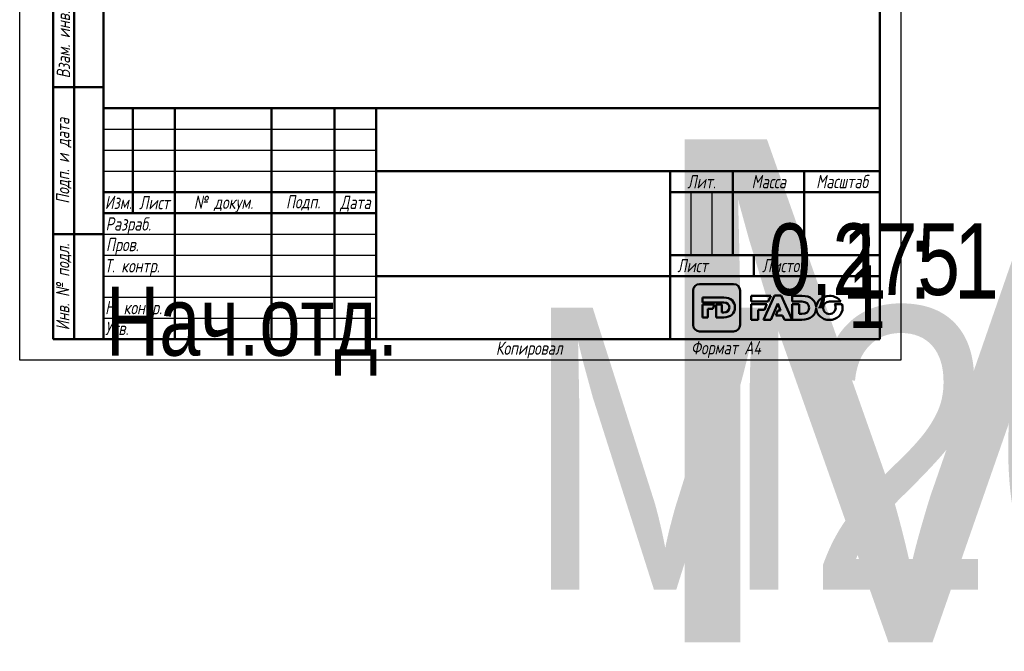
# Model space of a CAD drawing. Header units: millimetres. Extents: x 0 to 797, y -69 to 297.
# Tile 1 of 6: x 0 to 235, y -69 to 81. Entities that reach past the tile are written whole.
import ezdxf
from ezdxf.enums import TextEntityAlignment as Align

# ---------------------------------------------------------------- set-up
doc = ezdxf.new("R2018")
doc.units = ezdxf.units.MM
for name, color, linetype, lineweight in [('Заголовок (ГОСТ)', 7, 'Continuous', 50), ('Кромка (ГОСТ)', 7, 'Continuous', 50), ('Обозначение (ГОСТ)', 7, 'Continuous', 25), ('Эскизная геометрия (ГОСТ)', 7, 'Continuous', 50)]:
    doc.layers.add(name, color=color, linetype=linetype, lineweight=lineweight)
doc.styles.get("Standard").update_dxf_attribs({"font": 'GOST Common Italic.ttf'})
doc.styles.add('Альтернативный текст (ГОСТ)', font='txt', dxfattribs={"width": 0.8})

# ---------------------------------------------------------------- blocks, each defined once
blk = doc.blocks.new('ГОСТ - Доп. графы 1')
at = {"layer": 'Эскизная геометрия (ГОСТ)'}
for p, q in [((-12, 0), (-12, 145)), ((-12, 145), (0, 145)), ((-7, 145), (-7, 0)), ((-12, 110), (-7, 110)), ((-7, 110), (0, 110)), ((-12, 85), (-7, 85)), ((-7, 85), (0, 85)), ((-12, 60), (-7, 60)), ((-7, 60), (0, 60)), ((-12, 25), (-7, 25)), ((-7, 25), (0, 25)), ((0, 0), (-12, 0))]:
    blk.add_line(p, q, dxfattribs=at)
at = {"layer": 'Обозначение (ГОСТ)', "char_height": 3.17, "attachment_point": 5, "rotation": 90, "style": 'Альтернативный текст (ГОСТ)'}
for s, insert, width in [('\\fGOST Common|b0|i1;\\H3.1700;Подп. и дата', (-9.37, 127.41), 34.7679), ('\\fGOST Common|b0|i1;\\H3.1700;Инв. № дубл.', (-8.95, 97.55), 24.8438), ('\\fGOST Common|b0|i1;\\H3.1700;Взам. инв. №', (-9.58, 72.53), 24.8669), ('\\fGOST Common|b0|i1;\\H3.1700;Подп. и дата', (-9.5, 42.47), 35.1486), ('\\fGOST Common|b0|i1;\\H3.1700;Инв. № подл.', (-9.5, 12.41), 24.9618)]:
    blk.add_mtext(s, dxfattribs=dict(at, insert=insert, width=width))
at = {"layer": 'Обозначение (ГОСТ)', "lineweight": 30, "width": 0.8, "flags": 17}
for tag, p in [('Подп._и_дата_2', (-3.53, 127.51)), ('Инв._номер_дубликата', (-3.41, 97.47)), ('Взамен_инв._номера', (-3.46, 72.53)), ('Подп._и_дата_1', (-3.42, 42.35)), ('ИНВЕНТАРНЫЙ_НОМЕР', (-3.33, 12.68))]:
    blk.add_attdef(tag, text='', height=3.17, rotation=90, dxfattribs=at).set_placement(p, align=Align.MIDDLE_CENTER)
blk = doc.blocks.new('Основные надписи ГОСТ - Форма 1')
at = {"layer": 'Заголовок (ГОСТ)'}
for p, q in [((0, 55), (185, 55)), ((0, 0), (0, 55)), ((0, 0), (0, 55)), ((7, 55), (7, 30)), ((17, 55), (17, 0)), ((40, 55), (40, 0)), ((55, 55), (55, 0)), ((65, 55), (65, 0)), ((185, 0), (185, 55)), ((65, 40), (185, 40)), ((135, 40), (135, 0)), ((150, 40), (150, 20)), ((167, 40), (167, 20)), ((0, 35), (65, 35)), ((135, 35), (185, 35)), ((0, 30), (65, 30)), ((135, 20), (185, 20)), ((155, 20), (155, 15)), ((65, 15), (185, 15)), ((185, 0), (0, 0))]:
    blk.add_line(p, q, dxfattribs=at)
at = {"layer": 'Заголовок (ГОСТ)', "linetype": 'Continuous', "lineweight": 25}
for p, q in [((0, 50), (65, 50)), ((0, 45), (65, 45)), ((0, 40), (65, 40)), ((140, 35), (140, 20)), ((145, 35), (145, 20)), ((0, 25), (65, 25)), ((0, 20), (65, 20)), ((0, 15), (65, 15)), ((0, 10), (65, 10)), ((0, 5), (65, 5))]:
    blk.add_line(p, q, dxfattribs=at)
at = {"layer": 'Заголовок (ГОСТ)', "char_height": 3.17, "style": 'Альтернативный текст (ГОСТ)'}
for s, insert, width, attachment_point in [('\\fGOST Common|b0|i1;\\H3.1700;Лит.', (142.52, 37.49), 14.9766, 5), ('\\fGOST Common|b0|i1;\\H3.1700;Масса', (158.55, 37.51), 16.9878, 5), ('\\fGOST Common|b0|i1;\\H3.1700;Масштаб', (176.02, 37.53), 17.8316, 5), ('\\fGOST Common|b0|i1;\\H3.1700;Изм.', (3.5, 32.56), 6.9635, 5), ('\\fGOST Common|b0|i1;\\H3.1700;Лист', (12.1, 32.5), 10.0029, 5), ('\\A0;\\fGOST Common|b0|i1;\\H3.1700;№ докум.', (28.58, 32.16), 22.9069, 5), ('\\fGOST Common|b0|i1;\\H3.1700;Подп.', (47.56, 32.45), 14.879, 5), ('\\fGOST Common|b0|i1;\\H3.1700;Дата', (60.02, 32.24), 9.9614, 5), ('\\fGOST Common|b0|i1;\\H3.1700;Разраб.', (0.47, 27), 16.9971, 4), ('\\fGOST Common|b0|i1;\\H3.1700;Пров.', (0.56, 22.08), 17.0192, 4), ('\\A0;\\fGOST Common|b0|i1;\\H3.1700;Т. контр.', (0.23, 17.01), 16.9554, 4), ('\\fGOST Common|b0|i1;\\H3.1700;Лист', (140.37, 17.5), 10.5071, 5), ('\\fGOST Common|b0|i1;\\H3.1700;Листов', (162.21, 17.5), 14.3668, 5), ('\\A1;', (150.6, 17.54), 8.8313, 5), ('\\fGOST Common|b0|i1;\\H3.1700;Н. контр.', (0.36, 7.05), 16.9999, 4), ('\\fGOST Common|b0|i1;\\H3.1700;Утв.', (0.34, 2.52), 17.0083, 4), ('\\fGOST Common|b0|i1;\\H3.1700;Копировал', (93.48, -0.59), 19.7871, 1)]:
    blk.add_mtext(s, dxfattribs=dict(at, insert=insert, width=width, attachment_point=attachment_point))
at = {"layer": 'Заголовок (ГОСТ)', "lineweight": 30, "flags": 104}
for tag, height, width, p in [('Изм1', 2.89, 0.7, (3.51, 52.52)), ('Лист1', 2.89, 0.7, (12.03, 52.52)), ('Докум1', 2.89, 0.7, (28.54, 52.48)), ('Изм2', 2.89, 0.7, (3.5, 47.52)), ('Лист2', 2.89, 0.7, (12.01, 47.5)), ('Докум2', 2.89, 0.7, (28.53, 47.5)), ('Изм3', 2.89, 0.7, (3.5, 42.5)), ('Лист3', 2.89, 0.7, (12.01, 42.51)), ('Докум3', 2.89, 0.7, (28.51, 42.48)), ('Изм4', 2.89, 0.7, (3.51, 37.5)), ('Лист4', 2.89, 0.7, (12, 37.53)), ('Докум4', 2.89, 0.7, (28.51, 37.52)), ('НАИМЕНОВАНИЕ', 5, 0.8, (100.03, 29.98)), ('Литера', 3.5, 0.8, (137.52, 27.25)), ('Литера2', 3.5, 0.8, (142.51, 27.22)), ('Литера3', 3.5, 0.8, (147.52, 27.21)), ('Масса', 3.5, 0.8, (158.47, 27.53)), ('Масштаб', 3.5, 0.8, (176, 27.6)), ('Тип_документа', 3.17, 0.8, (100.08, 17.56)), ('Листов', 3.17, 0.8, (177.46, 17.58)), ('Материал_Класс', 3.5, 0.9, (100, 7.5))]:
    blk.add_attdef(tag, text='', height=height, dxfattribs=dict(at, width=width)).set_placement(p, align=Align.MIDDLE_CENTER)
for tag, height, width, p in [('Подп1', 2.89, 0.7, (40.01, 52.51)), ('Дата1', 2, 0.7, (55.01, 52.51)), ('Подп2', 2.89, 0.7, (40.01, 47.5)), ('Дата2', 2, 0.7, (55.01, 47.49)), ('Подп3', 2.89, 0.7, (40.01, 42.51)), ('Дата3', 2, 0.7, (55.02, 42.52)), ('Подп4', 2.89, 0.7, (40.01, 37.51)), ('Дата4', 2, 0.7, (55.02, 37.51)), ('АВТОР', 3.17, 0.8, (17.41, 27.49)), ('Разработал_Подп.', 2.89, 0.7, (40.05, 27.51)), ('ДАТА_СОЗДАНИЯ', 2, 0.7, (55.01, 27.51)), ('ПРОВЕРИЛ', 3.17, 0.8, (17.41, 22.53)), ('Проверил_Подп.', 2.89, 0.7, (40.05, 22.52)), ('ДАТА_ПРОВЕРКИ', 2, 0.7, (55.02, 22.51)), ('ТЕХНОЛОГ', 3.17, 0.8, (17.33, 17.54)), ('Технолог_Подп.', 2.89, 0.7, (40.05, 17.51)), ('Технолог_Дата', 2, 0.7, (55.01, 17.5)), ('Должность_руководителя', 3.17, 0.8, (0.52, 12.51)), ('НАЧ._ОТДЕЛА', 3.17, 0.8, (17.46, 12.45)), ('Руководитель_Подп.', 2.89, 0.7, (40.01, 12.5)), ('Руководитель_Дата', 2, 0.7, (55.01, 12.51)), ('НОРМОКОНТРОЛЬ', 3.17, 0.8, (17.37, 7.48)), ('Нормоконтроль_Подп.', 2.89, 0.7, (40.05, 7.52)), ('ДАТА_НОРМОКОНТРОЛЯ', 2, 0.7, (55.02, 7.51)), ('УТВЕРДИЛ', 3.17, 0.8, (17.4, 2.51)), ('Утвердил_Подп.', 2.89, 0.7, (40.05, 2.51)), ('ДАТА_УТВЕРЖДЕНИЯ', 2, 0.7, (55.01, 2.5))]:
    blk.add_attdef(tag, text='', height=height, dxfattribs=dict(at, width=width)).set_placement(p, align=Align.MIDDLE_LEFT)
for tag, height, p in [('ОБОЗНАЧЕНИЕ', 5, (125.33, 47.56)), ('ОРГАНИЗАЦИЯ', 3.5, (160.02, 7.6))]:
    blk.add_attdef(tag, text='', height=height, dxfattribs=at).set_placement(p, align=Align.MIDDLE_CENTER)
at = {"layer": 'Заголовок (ГОСТ)', "lineweight": 30, "width": 0.9, "flags": 104}
for tag, p in [('Материал_Наим.', (133.71, 9.75)), ('Материал_ГОСТ', (134.04, 4.06))]:
    blk.add_attdef(tag, text='', height=3.5, dxfattribs=at).set_placement(p, align=Align.MIDDLE_RIGHT)
blk = doc.blocks.new('Рамки ГОСТ_ граница 297x210')
at = {"layer": 'Кромка (ГОСТ)', "lineweight": 25}
for p, q in [((0, 0), (0, 297)), ((0, 297), (210, 297)), ((210, 297), (210, 0)), ((210, 0), (0, 0))]:
    blk.add_line(p, q, dxfattribs=at)
at = {"layer": 'Кромка (ГОСТ)'}
for p, q in [((205, 292), (20, 292)), ((20, 292), (20, 5)), ((205, 5), (205, 292)), ((20, 5), (205, 5))]:
    blk.add_line(p, q, dxfattribs=at)
at = {"layer": 'Кромка (ГОСТ)', "insert": (160, 4.5), "char_height": 3.17, "attachment_point": 1, "style": 'Альтернативный текст (ГОСТ)'}
blk.add_mtext('\\A1;\\fGOST Common|b0|i1;\\H3.1700;Формат A4', dxfattribs=at)

msp = doc.modelspace()

# ---------------------------------------------------------------- linework, layer by layer
at = {"layer": 'Эскизная геометрия (ГОСТ)', "linetype": 'Continuous'}
for p, q in [((160.5048, 16.5351), (160.5048, 8.3644)), ((170.1623, 18.1075), (162.0631, 18.1075)), ((171.7217, 8.3644), (171.7217, 16.5351)), ((162.71, 14.89), (162.71, 13.7414)), ((167.836, 14.89), (162.71, 14.89)), ((162.71, 13.7414), (167.8556, 13.7414)), ((162.71, 13.204), (162.71, 10.1607)), ((165.6224, 13.204), (162.71, 13.204)), ((164.0092, 10.1607), (164.0092, 12.1762)), ((164.0092, 12.1762), (165.1863, 12.1762)), ((165.1863, 12.1762), (165.6224, 13.204)), ((166.0267, 13.204), (166.0267, 10.1607)), ((167.3263, 13.204), (166.0267, 13.204)), ((167.3263, 11.3226), (167.3263, 13.204)), ((162.71, 10.1607), (164.0092, 10.1607)), ((166.0267, 10.1607), (167.8086, 10.1607)), ((167.8556, 11.3226), (167.3263, 11.3226)), ((162.0631, 6.7926), (170.1623, 6.7926))]:
    msp.add_line(p, q, dxfattribs=at)
at = {"layer": 'Эскизная геометрия (ГОСТ)'}
for p, q in [((174.3413, 15.304), (174.3413, 13.9093)), ((178.9974, 15.304), (174.3413, 15.304)), ((179.8816, 15.3457), (177.2993, 9.5647)), ((178.3745, 13.9093), (178.9974, 15.304)), ((181.5021, 15.3457), (179.8816, 15.3457)), ((184.0854, 9.5647), (181.5021, 15.3457)), ((184.0854, 15.3032), (184.0854, 13.9093)), ((186.4255, 15.3032), (184.0854, 15.3032)), ((174.3413, 13.9093), (178.3745, 13.9093)), ((174.3413, 13.2899), (174.3413, 9.5641)), ((178.0976, 13.2899), (174.3413, 13.2899)), ((176.0221, 9.5641), (176.0221, 11.9786)), ((176.0221, 11.9786), (177.5117, 11.9786)), ((177.5117, 11.9786), (178.0976, 13.2899)), ((179.0663, 9.5647), (180.6801, 13.4588)), ((180.6986, 11.8269), (180.1915, 10.5893)), ((180.6801, 13.4588), (181.3552, 11.8269)), ((181.3552, 11.8269), (180.6986, 11.8269)), ((184.0854, 13.9093), (186.4519, 13.9093)), ((184.0854, 13.2899), (184.0854, 9.5656)), ((185.7662, 13.2899), (184.0854, 13.2899)), ((185.7662, 10.9753), (185.7662, 13.2899)), ((189.8467, 12.3498), (189.8493, 12.3498)), ((189.8506, 12.5431), (189.847, 12.5431)), ((192.9889, 13.9223), (195.7076, 13.9223)), ((196.0081, 13.2853), (194.2268, 13.2853)), ((174.3413, 9.5641), (176.0221, 9.5641)), ((177.2993, 9.5647), (179.0663, 9.5647)), ((180.1915, 10.5893), (181.8408, 10.5893)), ((181.8408, 10.5893), (182.2823, 9.5647)), ((182.2823, 9.5647), (184.0854, 9.5647)), ((184.0854, 9.5656), (186.3907, 9.5656)), ((186.4519, 10.9753), (185.7662, 10.9753))]:
    msp.add_line(p, q, dxfattribs=at)
at = {"layer": 'Эскизная геометрия (ГОСТ)', "linetype": 'Continuous'}
for points in [[(162.0631, 18.1075), (161.2036, 18.1075), (160.5048, 17.4027), (160.5048, 16.5351)], [(171.7217, 16.5351), (171.7217, 17.4027), (171.0231, 18.1075), (170.1623, 18.1075)], [(170.4812, 12.5393), (170.4812, 13.9172), (169.5102, 14.89), (167.836, 14.89)], [(167.8086, 10.1607), (169.4962, 10.1607), (170.4812, 11.1746), (170.4812, 12.5393)], [(167.8556, 13.7414), (168.6325, 13.7414), (169.1485, 13.2892), (169.1485, 12.5318)], [(169.1485, 12.5318), (169.1485, 11.7565), (168.6325, 11.3226), (167.8556, 11.3226)], [(160.5048, 8.3644), (160.5048, 7.4964), (161.2036, 6.7926), (162.0631, 6.7926)], [(170.1623, 6.7926), (171.0231, 6.7926), (171.7217, 7.4964), (171.7217, 8.3644)]]:
    msp.add_open_spline(points, degree=3, dxfattribs=at)
at = {"layer": 'Эскизная геометрия (ГОСТ)'}
for points in [[(189.847, 12.5431), (189.801, 14.1673), (188.5519, 15.3032), (186.4255, 15.3032)], [(193.0033, 15.304), (191.2445, 15.304), (189.9138, 14.0788), (189.8506, 12.5431)], [(195.7076, 13.9223), (195.1742, 14.7543), (194.1901, 15.304), (193.0033, 15.304)], [(186.3907, 9.5656), (188.5305, 9.5656), (189.7963, 10.7453), (189.8467, 12.3498)], [(186.4519, 13.9093), (187.4557, 13.9093), (188.1244, 13.3609), (188.1244, 12.4431)], [(188.1244, 12.4431), (188.1244, 11.5001), (187.4557, 10.9753), (186.4519, 10.9753)], [(189.8493, 12.3498), (189.8924, 10.7841), (191.2142, 9.5545), (192.9889, 9.5545)], [(191.5106, 12.4286), (191.5106, 13.2429), (192.1026, 13.9223), (192.9889, 13.9223)], [(193.0033, 10.9369), (192.1196, 10.9369), (191.5106, 11.6308), (191.5106, 12.4286)], [(192.9889, 9.5545), (194.791, 9.5545), (196.1437, 10.842), (196.1437, 12.4286)], [(194.4899, 12.4286), (194.4899, 11.6156), (193.8978, 10.9369), (193.0033, 10.9369)], [(194.2268, 13.2853), (194.3959, 13.0402), (194.4899, 12.7421), (194.4899, 12.4286)], [(196.1437, 12.4286), (196.1437, 12.7283), (196.0967, 13.0154), (196.0081, 13.2853)]]:
    msp.add_open_spline(points, degree=3, dxfattribs=at)

# ---------------------------------------------------------------- block references
for name, p in [('Рамки ГОСТ_ граница 297x210', (0, 0)), ('ГОСТ - Доп. графы 1', (20, 5))]:
    msp.add_blockref(name, p)
ref = msp.add_blockref('Основные надписи ГОСТ - Форма 1', (20, 5))
lines = msp.add_mtext('\\W0.8000;Нач.отд.', dxfattribs={"layer": 'Заголовок (ГОСТ)', "insert": (20.5216, 17.5142), "char_height": 16.475961, "attachment_point": 1})
ref.add_attrib('Должность_руководителя', '', (20.5216, 17.5142), dxfattribs={"flags": 104}).embed_mtext(lines)
lines = msp.add_mtext('\\W0.8000;', dxfattribs={"layer": 'Заголовок (ГОСТ)', "insert": (37.4114, 32.4883), "char_height": 22.59262, "attachment_point": 1})
ref.add_attrib('АВТОР', '', (37.4114, 32.4883), dxfattribs={"flags": 104}).embed_mtext(lines)
lines = msp.add_mtext('\\W0.8000;', dxfattribs={"layer": 'Заголовок (ГОСТ)', "insert": (37.4083, 27.5258), "char_height": 22.55166, "attachment_point": 1})
ref.add_attrib('ПРОВЕРИЛ', '', (37.4083, 27.5258), dxfattribs={"flags": 104}).embed_mtext(lines)
lines = msp.add_mtext('\\W0.8000;', dxfattribs={"layer": 'Заголовок (ГОСТ)', "insert": (37.3337, 22.5428), "char_height": 22.67099, "attachment_point": 1})
ref.add_attrib('ТЕХНОЛОГ', '', (37.3337, 22.5428), dxfattribs={"flags": 104}).embed_mtext(lines)
lines = msp.add_mtext('\\W0.8000;', dxfattribs={"layer": 'Заголовок (ГОСТ)', "insert": (37.4616, 17.4456), "char_height": 22.55501, "attachment_point": 1})
ref.add_attrib('НАЧ._ОТДЕЛА', '', (37.4616, 17.4456), dxfattribs={"flags": 104}).embed_mtext(lines)
lines = msp.add_mtext('\\W0.8000;', dxfattribs={"layer": 'Заголовок (ГОСТ)', "insert": (37.3745, 12.4807), "char_height": 22.66902, "attachment_point": 1})
ref.add_attrib('НОРМОКОНТРОЛЬ', '', (37.3745, 12.4807), dxfattribs={"flags": 104}).embed_mtext(lines)
lines = msp.add_mtext('\\W0.8000;', dxfattribs={"layer": 'Заголовок (ГОСТ)', "insert": (37.4006, 7.5066), "char_height": 22.61295, "attachment_point": 1})
ref.add_attrib('УТВЕРДИЛ', '', (37.4006, 7.5066), dxfattribs={"flags": 104}).embed_mtext(lines)
lines = msp.add_mtext('M20', dxfattribs={"layer": 'Заголовок (ГОСТ)', "insert": (145.3255, 52.5589), "char_height": 119.84296, "attachment_point": 1})
ref.add_attrib('ОБОЗНАЧЕНИЕ', '', (145.3255, 52.5589), dxfattribs={"flags": 104}).embed_mtext(lines)
lines = msp.add_mtext('\\W0.8000;', dxfattribs={"layer": 'Заголовок (ГОСТ)', "insert": (120.0309, 34.9751), "char_height": 69.60928, "attachment_point": 1})
ref.add_attrib('НАИМЕНОВАНИЕ', '', (120.0309, 34.9751), dxfattribs={"flags": 104}).embed_mtext(lines)
lines = msp.add_mtext('\\W0.8000;', dxfattribs={"layer": 'Заголовок (ГОСТ)', "insert": (120.078, 22.5583), "char_height": 69.70335, "attachment_point": 1})
ref.add_attrib('Тип_документа', '', (120.078, 22.5583), dxfattribs={"flags": 104}).embed_mtext(lines)
lines = msp.add_mtext('\\W0.9000;M20 17.03.202020', dxfattribs={"layer": 'Заголовок (ГОСТ)', "insert": (120, 12.5), "char_height": 67.257617, "attachment_point": 1})
ref.add_attrib('Материал_Класс', '', (120, 12.5), dxfattribs={"flags": 104}).embed_mtext(lines)
lines = msp.add_mtext('\\W0.9000;', dxfattribs={"layer": 'Заголовок (ГОСТ)', "insert": (153.7068, 14.7507), "char_height": 66.97542, "attachment_point": 1})
ref.add_attrib('Материал_Наим.', '', (153.7068, 14.7507), dxfattribs={"flags": 104}).embed_mtext(lines)
lines = msp.add_mtext('\\W0.9000;', dxfattribs={"layer": 'Заголовок (ГОСТ)', "insert": (154.0404, 9.0569), "char_height": 66.7532, "attachment_point": 1})
ref.add_attrib('Материал_ГОСТ', '', (154.0404, 9.0569), dxfattribs={"flags": 104}).embed_mtext(lines)
lines = msp.add_mtext('\\W0.8000;', dxfattribs={"layer": 'Заголовок (ГОСТ)', "insert": (157.5203, 32.2514), "char_height": 5.02883, "attachment_point": 1})
ref.add_attrib('Литера', '', (157.5203, 32.2514), dxfattribs={"flags": 104}).embed_mtext(lines)
lines = msp.add_mtext('\\W0.8000;', dxfattribs={"layer": 'Заголовок (ГОСТ)', "insert": (162.5118, 32.2215), "char_height": 5.02883, "attachment_point": 1})
ref.add_attrib('Литера2', '', (162.5118, 32.2215), dxfattribs={"flags": 104}).embed_mtext(lines)
lines = msp.add_mtext('\\W0.8000;', dxfattribs={"layer": 'Заголовок (ГОСТ)', "insert": (167.5181, 32.2112), "char_height": 5.01699, "attachment_point": 1})
ref.add_attrib('Литера3', '', (167.5181, 32.2112), dxfattribs={"flags": 104}).embed_mtext(lines)
lines = msp.add_mtext('\\W0.8000;0,275', dxfattribs={"layer": 'Заголовок (ГОСТ)', "insert": (178.4686, 32.5335), "char_height": 17.043546, "attachment_point": 1})
ref.add_attrib('Масса', '', (178.4686, 32.5335), dxfattribs={"flags": 104}).embed_mtext(lines)
lines = msp.add_mtext('\\W0.8000;1 : 1', dxfattribs={"layer": 'Заголовок (ГОСТ)', "insert": (195.9966, 32.6031), "char_height": 17.947557, "attachment_point": 1})
ref.add_attrib('Масштаб', '', (195.9966, 32.6031), dxfattribs={"flags": 104}).embed_mtext(lines)
lines = msp.add_mtext('\\W0.8000;1', dxfattribs={"layer": 'Заголовок (ГОСТ)', "insert": (197.459, 22.5789), "char_height": 14.96532, "attachment_point": 1})
ref.add_attrib('Листов', '', (197.459, 22.5789), dxfattribs={"flags": 104}).embed_mtext(lines)
lines = msp.add_mtext('\\W0.7000;', dxfattribs={"layer": 'Заголовок (ГОСТ)', "insert": (75.0121, 57.5134), "char_height": 9.98446, "attachment_point": 1})
ref.add_attrib('Дата1', '', (75.0121, 57.5134), dxfattribs={"flags": 104}).embed_mtext(lines)
lines = msp.add_mtext('\\W0.7000;', dxfattribs={"layer": 'Заголовок (ГОСТ)', "insert": (75.0121, 52.4908), "char_height": 9.98446, "attachment_point": 1})
ref.add_attrib('Дата2', '', (75.0121, 52.4908), dxfattribs={"flags": 104}).embed_mtext(lines)
lines = msp.add_mtext('\\W0.7000;', dxfattribs={"layer": 'Заголовок (ГОСТ)', "insert": (75.0232, 47.521), "char_height": 9.97116, "attachment_point": 1})
ref.add_attrib('Дата3', '', (75.0232, 47.521), dxfattribs={"flags": 104}).embed_mtext(lines)
lines = msp.add_mtext('\\W0.7000;', dxfattribs={"layer": 'Заголовок (ГОСТ)', "insert": (75.0232, 42.5092), "char_height": 9.98863, "attachment_point": 1})
ref.add_attrib('Дата4', '', (75.0232, 42.5092), dxfattribs={"flags": 104}).embed_mtext(lines)
lines = msp.add_mtext('\\W0.7000;', dxfattribs={"layer": 'Заголовок (ГОСТ)', "insert": (75.0086, 32.5112), "char_height": 9.98041, "attachment_point": 1})
ref.add_attrib('ДАТА_СОЗДАНИЯ', '', (75.0086, 32.5112), dxfattribs={"flags": 104}).embed_mtext(lines)
lines = msp.add_mtext('\\W0.7000;', dxfattribs={"layer": 'Заголовок (ГОСТ)', "insert": (75.022, 27.5095), "char_height": 9.95769, "attachment_point": 1})
ref.add_attrib('ДАТА_ПРОВЕРКИ', '', (75.022, 27.5095), dxfattribs={"flags": 104}).embed_mtext(lines)
lines = msp.add_mtext('\\W0.7000;', dxfattribs={"layer": 'Заголовок (ГОСТ)', "insert": (75.0148, 22.5028), "char_height": 9.98633, "attachment_point": 1})
ref.add_attrib('Технолог_Дата', '', (75.0148, 22.5028), dxfattribs={"flags": 104}).embed_mtext(lines)
lines = msp.add_mtext('\\W0.7000;', dxfattribs={"layer": 'Заголовок (ГОСТ)', "insert": (75.0101, 17.5095), "char_height": 9.99024, "attachment_point": 1})
ref.add_attrib('Руководитель_Дата', '', (75.0101, 17.5095), dxfattribs={"flags": 104}).embed_mtext(lines)
lines = msp.add_mtext('\\W0.7000;', dxfattribs={"layer": 'Заголовок (ГОСТ)', "insert": (75.0237, 12.5112), "char_height": 9.98246, "attachment_point": 1})
ref.add_attrib('ДАТА_НОРМОКОНТРОЛЯ', '', (75.0237, 12.5112), dxfattribs={"flags": 104}).embed_mtext(lines)
lines = msp.add_mtext('\\W0.7000;', dxfattribs={"layer": 'Заголовок (ГОСТ)', "insert": (75.0093, 7.4985), "char_height": 9.9968, "attachment_point": 1})
ref.add_attrib('ДАТА_УТВЕРЖДЕНИЯ', '', (75.0093, 7.4985), dxfattribs={"flags": 104}).embed_mtext(lines)
lines = msp.add_mtext('\\W0.7000;', dxfattribs={"layer": 'Заголовок (ГОСТ)', "insert": (60.0143, 57.5125), "char_height": 14.91999, "attachment_point": 1})
ref.add_attrib('Подп1', '', (60.0143, 57.5125), dxfattribs={"flags": 104}).embed_mtext(lines)
lines = msp.add_mtext('\\W0.7000;', dxfattribs={"layer": 'Заголовок (ГОСТ)', "insert": (60.0143, 52.5027), "char_height": 14.98562, "attachment_point": 1})
ref.add_attrib('Подп2', '', (60.0143, 52.5027), dxfattribs={"flags": 104}).embed_mtext(lines)
lines = msp.add_mtext('\\W0.7000;', dxfattribs={"layer": 'Заголовок (ГОСТ)', "insert": (60.0143, 47.5148), "char_height": 14.98562, "attachment_point": 1})
ref.add_attrib('Подп3', '', (60.0143, 47.5148), dxfattribs={"flags": 104}).embed_mtext(lines)
lines = msp.add_mtext('\\W0.7000;', dxfattribs={"layer": 'Заголовок (ГОСТ)', "insert": (60.0144, 42.5058), "char_height": 14.96586, "attachment_point": 1})
ref.add_attrib('Подп4', '', (60.0144, 42.5058), dxfattribs={"flags": 104}).embed_mtext(lines)
lines = msp.add_mtext('\\W0.7000;', dxfattribs={"layer": 'Заголовок (ГОСТ)', "insert": (60.045, 32.5144), "char_height": 14.95963, "attachment_point": 1})
ref.add_attrib('Разработал_Подп.', '', (60.045, 32.5144), dxfattribs={"flags": 104}).embed_mtext(lines)
lines = msp.add_mtext('\\W0.7000;', dxfattribs={"layer": 'Заголовок (ГОСТ)', "insert": (60.045, 27.5245), "char_height": 14.93971, "attachment_point": 1})
ref.add_attrib('Проверил_Подп.', '', (60.045, 27.5245), dxfattribs={"flags": 104}).embed_mtext(lines)
lines = msp.add_mtext('\\W0.7000;', dxfattribs={"layer": 'Заголовок (ГОСТ)', "insert": (60.045, 22.5148), "char_height": 14.93971, "attachment_point": 1})
ref.add_attrib('Технолог_Подп.', '', (60.045, 22.5148), dxfattribs={"flags": 104}).embed_mtext(lines)
lines = msp.add_mtext('\\W0.7000;', dxfattribs={"layer": 'Заголовок (ГОСТ)', "insert": (60.0052, 17.505), "char_height": 14.97955, "attachment_point": 1})
ref.add_attrib('Руководитель_Подп.', '', (60.0052, 17.505), dxfattribs={"flags": 104}).embed_mtext(lines)
lines = msp.add_mtext('\\W0.7000;', dxfattribs={"layer": 'Заголовок (ГОСТ)', "insert": (60.045, 12.5151), "char_height": 14.93971, "attachment_point": 1})
ref.add_attrib('Нормоконтроль_Подп.', '', (60.045, 12.5151), dxfattribs={"flags": 104}).embed_mtext(lines)
lines = msp.add_mtext('\\W0.7000;', dxfattribs={"layer": 'Заголовок (ГОСТ)', "insert": (60.045, 7.5053), "char_height": 14.95963, "attachment_point": 1})
ref.add_attrib('Утвердил_Подп.', '', (60.045, 7.5053), dxfattribs={"flags": 104}).embed_mtext(lines)
lines = msp.add_mtext('\\W0.7000;', dxfattribs={"layer": 'Заголовок (ГОСТ)', "insert": (48.5417, 57.4833), "char_height": 22.94698, "attachment_point": 1})
ref.add_attrib('Докум1', '', (48.5417, 57.4833), dxfattribs={"flags": 104}).embed_mtext(lines)
lines = msp.add_mtext('\\W0.7000;', dxfattribs={"layer": 'Заголовок (ГОСТ)', "insert": (48.526, 52.4968), "char_height": 22.97824, "attachment_point": 1})
ref.add_attrib('Докум2', '', (48.526, 52.4968), dxfattribs={"flags": 104}).embed_mtext(lines)
lines = msp.add_mtext('\\W0.7000;', dxfattribs={"layer": 'Заголовок (ГОСТ)', "insert": (48.5104, 47.4791), "char_height": 22.94698, "attachment_point": 1})
ref.add_attrib('Докум3', '', (48.5104, 47.4791), dxfattribs={"flags": 104}).embed_mtext(lines)
lines = msp.add_mtext('\\W0.7000;', dxfattribs={"layer": 'Заголовок (ГОСТ)', "insert": (48.5148, 42.5199), "char_height": 22.97406, "attachment_point": 1})
ref.add_attrib('Докум4', '', (48.5148, 42.5199), dxfattribs={"flags": 104}).embed_mtext(lines)
lines = msp.add_mtext('\\W0.7000;', dxfattribs={"layer": 'Заголовок (ГОСТ)', "insert": (32.0309, 57.5161), "char_height": 9.99314, "attachment_point": 1})
ref.add_attrib('Лист1', '', (32.0309, 57.5161), dxfattribs={"flags": 104}).embed_mtext(lines)
lines = msp.add_mtext('\\W0.7000;', dxfattribs={"layer": 'Заголовок (ГОСТ)', "insert": (32.012, 52.5044), "char_height": 9.97806, "attachment_point": 1})
ref.add_attrib('Лист2', '', (32.012, 52.5044), dxfattribs={"flags": 104}).embed_mtext(lines)
lines = msp.add_mtext('\\W0.7000;', dxfattribs={"layer": 'Заголовок (ГОСТ)', "insert": (32.012, 47.5076), "char_height": 9.97806, "attachment_point": 1})
ref.add_attrib('Лист3', '', (32.012, 47.5076), dxfattribs={"flags": 104}).embed_mtext(lines)
lines = msp.add_mtext('\\W0.7000;', dxfattribs={"layer": 'Заголовок (ГОСТ)', "insert": (32.0042, 42.5264), "char_height": 9.99358, "attachment_point": 1})
ref.add_attrib('Лист4', '', (32.0042, 42.5264), dxfattribs={"flags": 104}).embed_mtext(lines)
lines = msp.add_mtext('\\W0.7000;', dxfattribs={"layer": 'Заголовок (ГОСТ)', "insert": (23.5126, 57.5165), "char_height": 7.004, "attachment_point": 1})
ref.add_attrib('Изм1', '', (23.5126, 57.5165), dxfattribs={"flags": 104}).embed_mtext(lines)
lines = msp.add_mtext('\\W0.7000;', dxfattribs={"layer": 'Заголовок (ГОСТ)', "insert": (23.5044, 52.5206), "char_height": 6.98767, "attachment_point": 1})
ref.add_attrib('Изм2', '', (23.5044, 52.5206), dxfattribs={"flags": 104}).embed_mtext(lines)
lines = msp.add_mtext('\\W0.7000;', dxfattribs={"layer": 'Заголовок (ГОСТ)', "insert": (23.5044, 47.5003), "char_height": 7.02032, "attachment_point": 1})
ref.add_attrib('Изм3', '', (23.5044, 47.5003), dxfattribs={"flags": 104}).embed_mtext(lines)
lines = msp.add_mtext('\\W0.7000;', dxfattribs={"layer": 'Заголовок (ГОСТ)', "insert": (23.5126, 42.5044), "char_height": 7.004, "attachment_point": 1})
ref.add_attrib('Изм4', '', (23.5126, 42.5044), dxfattribs={"flags": 104}).embed_mtext(lines)

doc.saveas('drawing.dxf')
